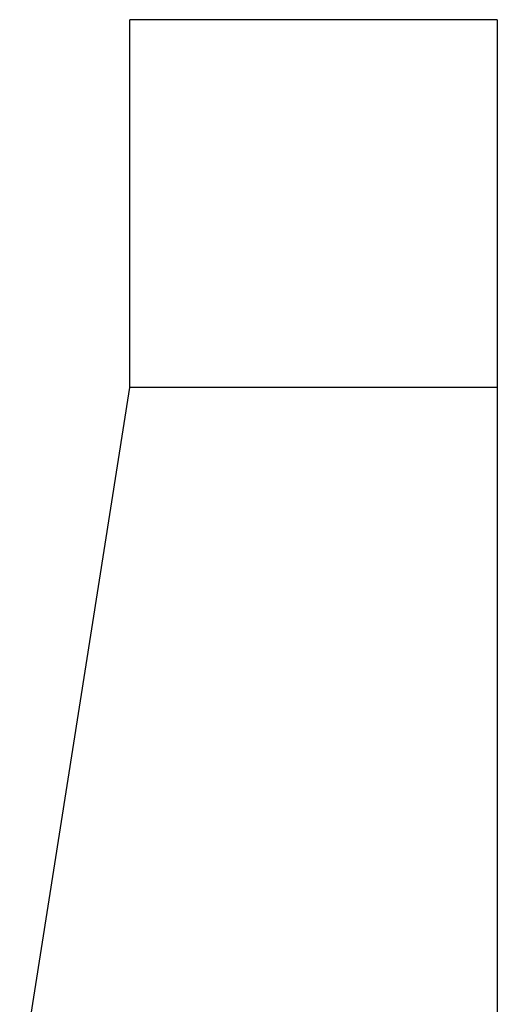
# Model space of a CAD drawing. Header units: inches. Extents: x 100794 to 106273, y 288 to 2276.
# Tile 54 of 149: x 102379 to 102394, y 1675 to 1706. Entities that reach past the tile are written whole.
import ezdxf

# ---------------------------------------------------------------- set-up
doc = ezdxf.new("R2010")
doc.units = ezdxf.units.IN
doc.header["$MEASUREMENT"] = 0
doc.linetypes.add('DASHED', pattern=[0.75, 0.5, -0.25])
doc.layers.add('4', color=5, linetype='DASHED')

msp = doc.modelspace()

# ---------------------------------------------------------------- linework, layer by layer
at = {"layer": '4', "color": 4, "linetype": 'Continuous'}
for p, q in [((102382.71159, 1694.35709), (102382.71159, 1706.1218)), ((102394.4763, 1706.1218), (102382.71159, 1706.1218)), ((102394.4763, 1706.1218), (102394.4763, 1618.90187)), ((102379.18218, 1672.00415), (102382.71159, 1694.35709)), ((102394.4763, 1694.35709), (102382.71159, 1694.35709))]:
    msp.add_line(p, q, dxfattribs=at)

doc.saveas('drawing.dxf')
